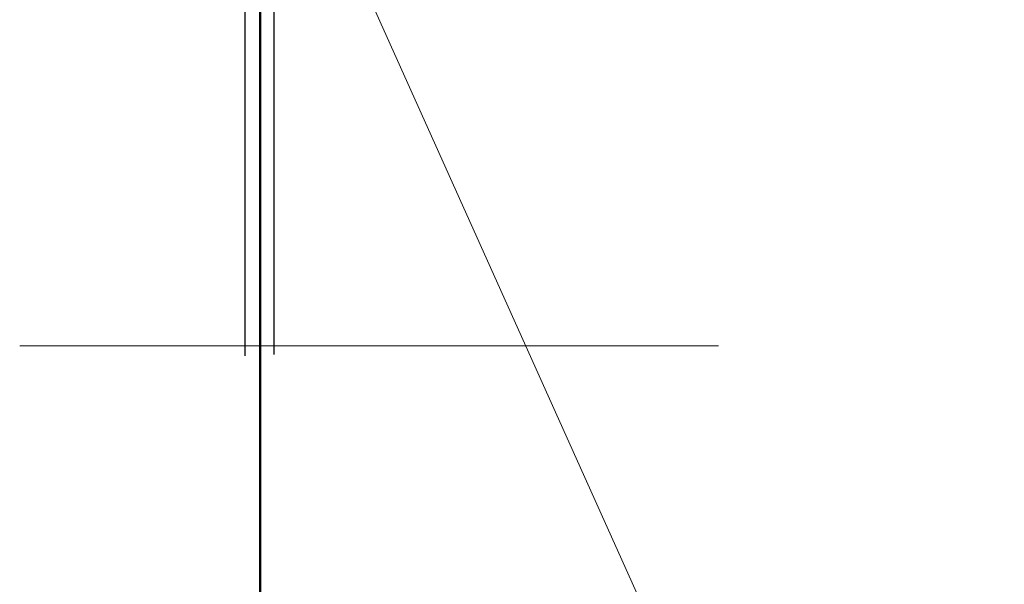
# Model space of a CAD drawing. Extents: x 33706 to 249013, y -74890 to 17912.
# Tile 99 of 175: x 123552 to 123652, y -39595 to -39537. Entities that reach past the tile are written whole.
import ezdxf

# ---------------------------------------------------------------- set-up
doc = ezdxf.new("R2010")
doc.units = 0
doc.header["$MEASUREMENT"] = 0
doc.layers.add('gaz', color=1, linetype='Continuous')
for name, color, linetype, lineweight in [('inst-gaz-rury', 50, 'Continuous', 50), ('wymiar', 3, 'Continuous', 13), ('WYMIARKI', 250, 'Continuous', 13)]:
    doc.layers.add(name, color=color, linetype=linetype, lineweight=lineweight)

msp = doc.modelspace()

# ---------------------------------------------------------------- linework, layer by layer
at = {"layer": 'gaz'}
for p, q in [((123574.58, -39526.4), (123574.58, -39571.14)), ((123577.58, -39526.4), (123577.58, -39571.01))]:
    msp.add_line(p, q, dxfattribs=at)
at = {"layer": 'inst-gaz-rury'}
msp.add_line((123576.15, -39705.25), (123576.15, -39505.25), dxfattribs=at)
at = {"layer": 'wymiar'}
msp.add_line((123581.7, -39521.81), (123652.46, -39679.45), dxfattribs=at)
at = {"layer": 'WYMIARKI', "ltscale": 50}
msp.add_line((123551.51, -39570.13), (123623.17, -39570.13), dxfattribs=at)

doc.saveas('drawing.dxf')
